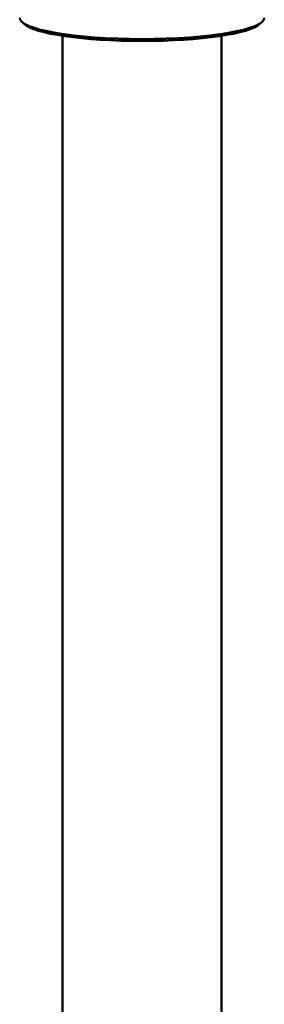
# Model space of a CAD drawing. Header units: millimetres. Extents: x 814 to 3201, y 212 to 4576.
# Tile 24 of 69: x 1975 to 1995, y 1528 to 1609. Entities that reach past the tile are written whole.
import ezdxf

# ---------------------------------------------------------------- set-up
doc = ezdxf.new("R2010")
doc.units = ezdxf.units.MM
doc.header["$LTSCALE"] = 18
doc.layers.add('Widoczne (ISO)', color=7, linetype='Continuous', lineweight=50)

msp = doc.modelspace()

# ---------------------------------------------------------------- linework, layer by layer
at = {"layer": 'Widoczne (ISO)'}
for p, q in [((1975.647, 1608.613), (1975.45, 1608.804)), ((1994.94, 1608.613), (1995.137, 1608.804)), ((1978.793, 1607.64), (1978.793, 1511.969)), ((1991.793, 1607.64), (1991.793, 1511.969))]:
    msp.add_line(p, q, dxfattribs=at)
for centre, major_axis, start_param, end_param in [((1985.293, 1609.11), (10, 0), 3.141593, 6.283185), ((1985.293, 1608.913), (-9.8, 0), 0.177254, 2.964339)]:
    msp.add_ellipse(centre, major_axis=major_axis, ratio=0.173648, start_param=start_param, end_param=end_param, dxfattribs=at)

doc.saveas('drawing.dxf')
